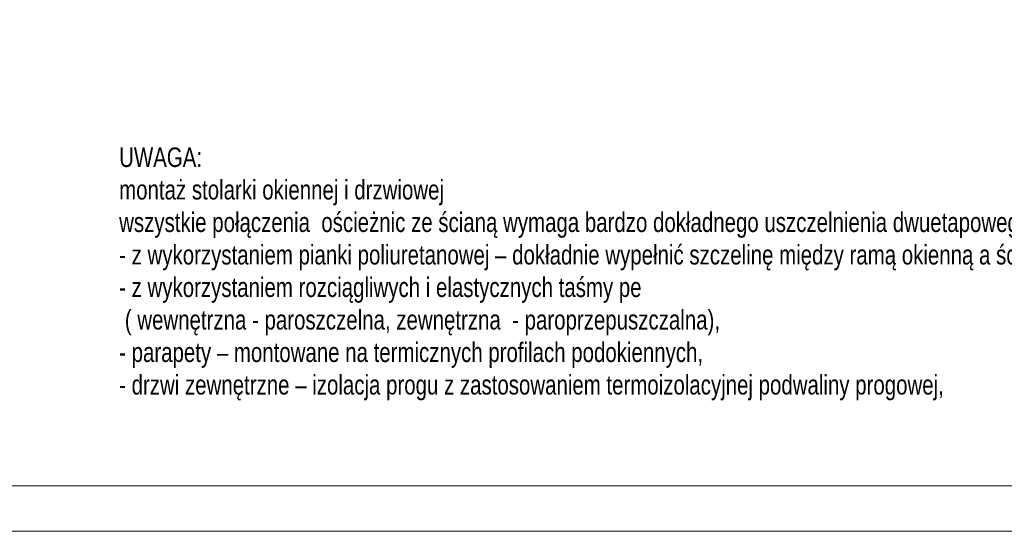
# Model space of a CAD drawing. Header units: inches. Extents: x 0 to 77643, y -44170 to 0.
# Tile 4 of 159: x 68817 to 68968, y -44170 to -44091. Entities that reach past the tile are written whole.
import ezdxf

# ---------------------------------------------------------------- set-up
doc = ezdxf.new("R2010")
doc.units = ezdxf.units.IN
doc.header["$MEASUREMENT"] = 0
doc.layers.get('0').update_dxf_attribs({"lineweight": 0})
doc.layers.add('A--tabelka rysunku', color=7, linetype='Continuous', lineweight=0)
doc.styles.add('1-50', font='arial.ttf', dxfattribs={"width": 0.75, "height": 12.5})

msp = doc.modelspace()

# ---------------------------------------------------------------- linework, layer by layer
at = {"layer": 'A--tabelka rysunku', "linetype": 'Continuous'}
for points in [[(68668.49573, -44169.54248), (69088.49573, -44169.54248), (69088.49573, -43872.54248), (68668.49573, -43872.54248)], [(68668.49573, -44169.54248), (69088.49573, -44169.54248), (69088.49573, -43872.54248), (68668.49573, -43872.54248)], [(68693.49573, -44162.54248), (69081.49573, -44162.54248), (69081.49573, -43879.54248), (68693.49573, -43879.54248)]]:
    msp.add_lwpolyline(points, close=True, dxfattribs=at)

# ---------------------------------------------------------------- texts
at = {"linetype": 'Continuous', "ltscale": 12, "insert": (68831.82862, -44110.48799), "char_height": 3, "attachment_point": 1, "style": '1-50'}
msp.add_mtext('UWAGA:\\Pmontaż stolarki okiennej i drzwiowej \\Pwszystkie połączenia  ościeżnic ze ścianą wymaga bardzo dokładnego uszczelnienia dwuetapowego :\\P- z wykorzystaniem pianki poliuretanowej – dokładnie wypełnić szczelinę między ramą okienną a ścianą\\P- z wykorzystaniem rozciągliwych i elastycznych taśmy pe\\P ( wewnętrzna - paroszczelna, zewnętrzna  - paroprzepuszczalna),\\P- parapety – montowane na termicznych profilach podokiennych,\\P- drzwi zewnętrzne – izolacja progu z zastosowaniem termoizolacyjnej podwaliny progowej,', dxfattribs=at)

doc.saveas('drawing.dxf')
